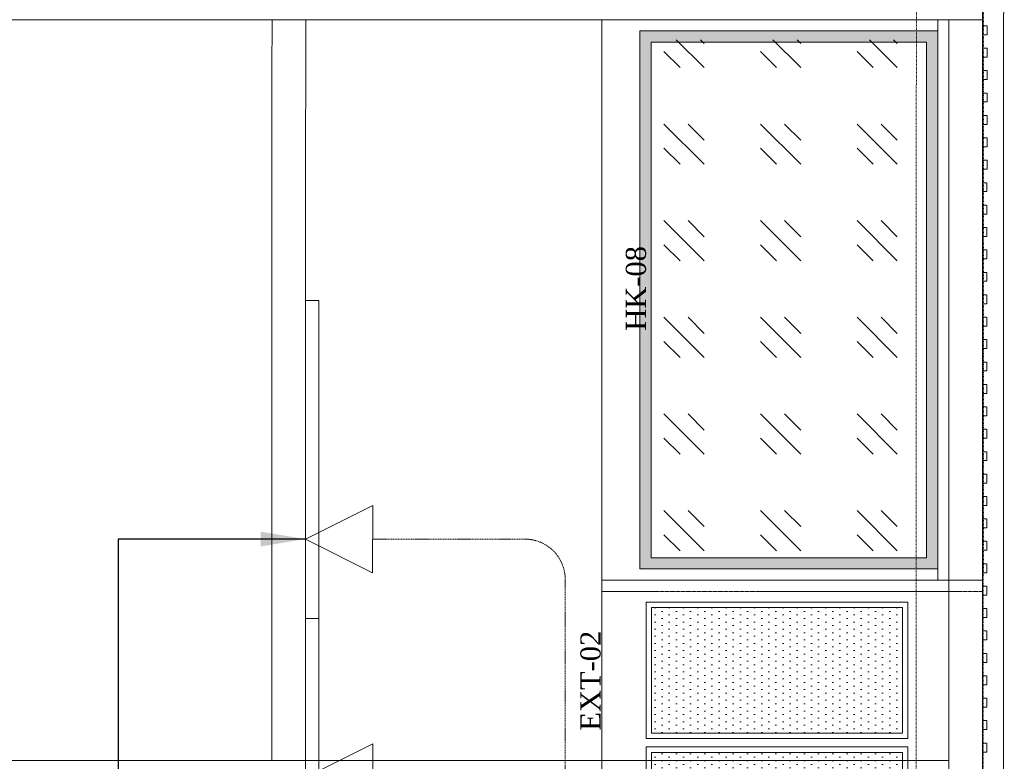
# Model space of a CAD drawing. Header units: millimetres. Extents: x -383850 to 34875, y -8774 to 6984.
# Tile 5 of 6: x 30948 to 33146, y 1801 to 3455. Entities that reach past the tile are written whole.
import ezdxf

# ---------------------------------------------------------------- set-up
doc = ezdxf.new("R2010")
doc.units = ezdxf.units.MM
doc.header["$MEASUREMENT"] = 0
for name, pattern in [('FP & RCP XERF$0$( Hidden )', [0.375, 0.25, -0.125]), ('FP & RCP XERF$0$DASHED2', [9.525, 6.35, -3.175]), ('FP & RCP XERF$0$HIDDEN', [0.375, 0.25, -0.125]), ('FP & RCP XERF$0$LEVEL-F-OVERALL LAYOUT$0$Dash 1_5mm', [3, 1.5, -1.5]), ('HIDDENX2', [0.75, 0.5, -0.25])]:
    doc.linetypes.add(name, pattern=pattern)
doc.layers.get('0').update_dxf_attribs({"lineweight": 5})
for name, color, linetype, lineweight, true_color in [('FP & RCP XERF$0$A-BULKHEAD', 9, 'FP & RCP XERF$0$HIDDEN', 0, 0x808080), ('FP & RCP XERF$0$A-COUNTER', 9, 'Continuous', 0, 0x808080), ('FP & RCP XERF$0$A-DD', 9, 'Continuous', 0, 0x808080), ('FP & RCP XERF$0$A-Digital Display', 9, 'Continuous', 0, 0x808080), ('FP & RCP XERF$0$A-EQUIPMENTSS', 9, 'Continuous', 0, 0x808080), ('FP & RCP XERF$0$BA-DEMOLISTION WALL', 9, 'Continuous', 0, 0x808080), ('FP & RCP XERF$0$CKD - Kit Text', 9, 'Continuous', 0, 0x808080), ('FP & RCP XERF$0$CKD Equipments', 9, 'Continuous', 0, 0x808080), ('FP & RCP XERF$0$EXISTING', 9, 'Continuous', 0, 0x808080), ('FP & RCP XERF$0$KIT EQUIPMENT', 9, 'Continuous', 0, 0x808080), ('FP & RCP XERF$0$New1-furn', 9, 'Continuous', 0, 0x808080), ('M-MEP-ELIT-CABLE', 7, 'HIDDENX2', 20, 0x960000), ('M-MEP-ELIT-DEVICES', 5, 'Continuous', 20, 0x0000ff)]:
    doc.layers.add(name, color=color, linetype=linetype, lineweight=lineweight, true_color=true_color)
doc.layers.add('M-MEP-ELCT-TEXT', color=7, linetype='Continuous', lineweight=20)
doc.styles.add('FP & RCP XERF$0$style12', font='BOOKOSI.TTF')
doc.styles.add('Oswald Light', font='txt')
doc.dimstyles.new('MDS-50', dxfattribs={"dimtxt": 100, "dimasz": 100, "dimexe": 50, "dimexo": 50, "dimgap": 25, "dimtad": 1, "dimdec": 0, "dimtxsty": 'Oswald Light', "dimcen": 0, "dimdle": 1.5875, "dimazin": 0, "dimtfac": 1, "dimtdec": 0, "dimtix": 1, "dimtmove": 0, "dimatfit": 0, "dimfxl": 1, "dimfrac": 2, "dimtolj": 1, "dimarcsym": 0})
pattern_1 = [(0, (-1019984.779, -168960.328), (7.9375, 15.875), [0, -15.875])]

# ---------------------------------------------------------------- blocks, each defined once
blk = doc.blocks.new('FP & RCP XERF$0$G$CE511F83F')
at = {"lineweight": -2}
h = blk.add_hatch(dxfattribs=at)
h.set_pattern_fill('DOTS', color=0, scale=10)
h.set_pattern_definition(pattern_1)
h.paths.add_polyline_path([(12, 572), (12, 12), (292, 12), (292, 572)])
at = {"layer": 'FP & RCP XERF$0$KIT EQUIPMENT', "color": 0, "lineweight": -2}
blk.add_lwpolyline([(0, 584), (0, 0), (304, 0), (304, 584), (0, 584)], dxfattribs=at)
blk.add_lwpolyline([(12, 572), (12, 12), (292, 12), (292, 572)], close=True, dxfattribs=at)
blk = doc.blocks.new('FP & RCP XERF$0$G$C099D6DAD')
at = {"lineweight": -2}
h = blk.add_hatch(dxfattribs=at)
h.set_pattern_fill('DOTS', color=0, scale=10)
h.set_pattern_definition(pattern_1)
h.paths.add_polyline_path([(12, 572), (12, 12), (292, 12), (292, 572)])
at = {"layer": 'FP & RCP XERF$0$KIT EQUIPMENT', "color": 0, "lineweight": -2}
blk.add_lwpolyline([(0, 584), (0, 0), (304, 0), (304, 584), (0, 584)], dxfattribs=at)
blk.add_lwpolyline([(12, 572), (12, 12), (292, 12), (292, 572)], close=True, dxfattribs=at)
blk = doc.blocks.new('FP & RCP XERF$0$HHH')
at = {"layer": 'FP & RCP XERF$0$BA-DEMOLISTION WALL', "lineweight": -2, "ltscale": 1000}
h = blk.add_hatch(dxfattribs=at)
h.set_pattern_fill('GOST_GLASS', color=0, scale=25.4, angle=90)
h.set_pattern_definition([(315, (3928236.88, 2573155.97), (-3e-13, -215.526147), [127, -177.8]), (315, (3928236.88, 2573102.09), (-3e-13, -215.526147), [50.8, -254]), (315, (3928290.76, 2573155.97), (-3e-13, -215.526147), [50.8, -254])])
h.paths.add_polyline_path([(2139795.3, 124582.5), (2139795.3, 125737.9), (2139180.3, 125737.9), (2139180.3, 124582.5)])
at = {"layer": 'FP & RCP XERF$0$CKD Equipments', "lineweight": -2}
h = blk.add_hatch(color=0, dxfattribs=at)
h.dxf.hatch_style = 1
h.paths.add_polyline_path([(2139820.3, 124557.5), (2139820.3, 125757.5), (2139155.3, 125757.5), (2139155.3, 124557.5)])
h.paths.add_polyline_path([(2139795.3, 124582.5), (2139795.3, 125732.5), (2139180.3, 125732.5), (2139180.3, 124582.5)], flags=16)
at = {"layer": 'FP & RCP XERF$0$CKD Equipments', "color": 0, "lineweight": -2}
blk.add_lwpolyline([(2139820.3, 124557.5), (2139820.3, 125757.5), (2139155.3, 125757.5), (2139155.3, 124557.5), (2139820.3, 124557.5)], dxfattribs=at)
blk.add_lwpolyline([(2139795.3, 124582.5), (2139795.3, 125732.5), (2139180.3, 125732.5), (2139180.3, 124582.5)], close=True, dxfattribs=at)
blk = doc.blocks.new('FP & RCP XERF$0$HH')
at = {"layer": 'FP & RCP XERF$0$A-Digital Display', "color": 0, "linetype": 'FP & RCP XERF$0$HIDDEN', "lineweight": 0, "ltscale": 3}
for points in [[(2140598.2, 124244.2), (2140598.2, 124953.2), (2140628.2, 124953.2), (2140628.2, 124244.2)], [(2140598.2, 123535.2), (2140598.2, 124244.2), (2140628.2, 124244.2), (2140628.2, 123535.2)], [(2140598.2, 122826.2), (2140598.2, 123535.2), (2140628.2, 123535.2), (2140628.2, 122826.2)]]:
    blk.add_lwpolyline(points, close=True, dxfattribs=at)
blk = doc.blocks.new('FP & RCP XERF')
at = {"layer": 'FP & RCP XERF$0$A-BULKHEAD', "linetype": 'FP & RCP XERF$0$( Hidden )', "ltscale": 5}
for p, q in [((1511.2, 1802.4), (1511.6, 3455)), ((1586.2, 1802.4), (1586.8, 3455)), ((75, 1802.5), (1586.3, 1802.5)), ((1586.2, 1802.4), (3022.4, 1802.4)), ((3107.3, 1802.5), (3107.3, 1802.5))]:
    blk.add_line(p, q, dxfattribs=at)
at = {"layer": 'FP & RCP XERF$0$A-BULKHEAD', "ltscale": 5}
for p, q in [((3097.5, 3441.5), (3107.5, 3441.5)), ((3097.5, 3421.5), (3097.5, 3441.5)), ((3107.5, 3441.5), (3107.5, 3421.5)), ((3107.5, 3421.5), (3097.5, 3421.5)), ((3097.5, 3391.5), (3107.5, 3391.5)), ((3097.5, 3371.5), (3097.5, 3391.5)), ((3107.5, 3391.5), (3107.5, 3371.5)), ((3107.5, 3371.5), (3097.5, 3371.5)), ((3097.5, 3341.5), (3107.5, 3341.5)), ((3097.5, 3321.5), (3097.5, 3341.5)), ((3107.5, 3341.5), (3107.5, 3321.5)), ((3107.5, 3321.5), (3097.5, 3321.5)), ((3097.5, 3291.5), (3107.5, 3291.5)), ((3097.5, 3271.5), (3097.5, 3291.5)), ((3107.5, 3291.5), (3107.5, 3271.5)), ((3107.5, 3271.5), (3097.5, 3271.5)), ((3097.5, 3241.5), (3107.5, 3241.5)), ((3097.5, 3221.5), (3097.5, 3241.5)), ((3107.5, 3241.5), (3107.5, 3221.5)), ((3107.5, 3221.5), (3097.5, 3221.5)), ((3097.5, 3191.5), (3107.5, 3191.5)), ((3097.5, 3171.5), (3097.5, 3191.5)), ((3107.5, 3191.5), (3107.5, 3171.5)), ((3107.5, 3171.5), (3097.5, 3171.5)), ((3097.5, 3141.5), (3107.5, 3141.5)), ((3097.5, 3121.5), (3097.5, 3141.5)), ((3107.5, 3121.5), (3097.5, 3121.5)), ((3107.5, 3141.5), (3107.5, 3121.5)), ((3097.3, 3091.5), (3107.3, 3091.5)), ((3097.3, 3071.5), (3097.3, 3091.5)), ((3107.3, 3091.5), (3107.3, 3071.5)), ((3107.3, 3071.5), (3097.3, 3071.5)), ((3097.3, 3041.5), (3107.3, 3041.5)), ((3097.3, 3021.5), (3097.3, 3041.5)), ((3107.3, 3041.5), (3107.3, 3021.5)), ((3107.3, 3021.5), (3097.3, 3021.5)), ((3097.3, 2991.5), (3107.3, 2991.5)), ((3097.3, 2971.5), (3097.3, 2991.5)), ((3107.3, 2991.5), (3107.3, 2971.5)), ((3107.3, 2971.5), (3097.3, 2971.5)), ((3097.3, 2941.5), (3107.3, 2941.5)), ((3097.3, 2921.5), (3097.3, 2941.5)), ((3107.3, 2941.5), (3107.3, 2921.5)), ((3107.3, 2921.5), (3097.3, 2921.5)), ((3097.3, 2891.5), (3107.3, 2891.5)), ((3097.3, 2871.5), (3097.3, 2891.5)), ((3107.3, 2891.5), (3107.3, 2871.5)), ((3107.3, 2871.5), (3097.3, 2871.5)), ((3097.3, 2841.5), (3107.3, 2841.5)), ((3097.3, 2821.5), (3097.3, 2841.5)), ((3107.3, 2841.5), (3107.3, 2821.5)), ((3107.3, 2821.5), (3097.3, 2821.5)), ((3097.3, 2791.5), (3107.3, 2791.5)), ((3097.3, 2771.5), (3097.3, 2791.5)), ((3107.3, 2791.5), (3107.3, 2771.5)), ((3107.3, 2771.5), (3097.3, 2771.5)), ((3097.3, 2741.5), (3107.3, 2741.5)), ((3097.3, 2721.5), (3097.3, 2741.5)), ((3107.3, 2741.5), (3107.3, 2721.5)), ((3107.3, 2721.5), (3097.3, 2721.5)), ((3097.3, 2691.5), (3107.3, 2691.5)), ((3097.3, 2671.5), (3097.3, 2691.5)), ((3107.3, 2691.5), (3107.3, 2671.5)), ((3107.3, 2671.5), (3097.3, 2671.5)), ((3097.3, 2641.5), (3107.3, 2641.5)), ((3097.3, 2621.5), (3097.3, 2641.5)), ((3107.3, 2641.5), (3107.3, 2621.5)), ((3107.3, 2621.5), (3097.3, 2621.5)), ((3097.3, 2591.5), (3107.3, 2591.5)), ((3097.3, 2571.5), (3097.3, 2591.5)), ((3107.3, 2571.5), (3097.3, 2571.5)), ((3107.3, 2591.5), (3107.3, 2571.5)), ((3097.3, 2541.5), (3107.3, 2541.5)), ((3097.3, 2521.5), (3097.3, 2541.5)), ((3107.3, 2541.5), (3107.3, 2521.5)), ((3107.3, 2521.5), (3097.3, 2521.5)), ((3097.3, 2491.5), (3107.3, 2491.5)), ((3097.3, 2471.6), (3097.3, 2491.5)), ((3107.3, 2491.5), (3107.3, 2471.5)), ((3107.3, 2471.5), (3097.3, 2471.6)), ((3097.4, 2441.6), (3107.4, 2441.6)), ((3097.4, 2421.6), (3097.4, 2441.6)), ((3107.4, 2441.6), (3107.4, 2421.6)), ((3107.4, 2421.6), (3097.4, 2421.6)), ((3097.3, 2391.6), (3107.3, 2391.6)), ((3097.3, 2371.6), (3097.3, 2391.6)), ((3107.3, 2391.6), (3107.3, 2371.6)), ((3107.3, 2371.6), (3097.3, 2371.6)), ((3097.3, 2341.6), (3107.3, 2341.6)), ((3097.3, 2321.6), (3097.3, 2341.6)), ((3107.3, 2341.6), (3107.3, 2321.6)), ((3107.3, 2321.6), (3097.3, 2321.6)), ((3097.4, 2291.6), (3107.4, 2291.6)), ((3097.4, 2271.6), (3097.4, 2291.6)), ((3107.4, 2291.6), (3107.4, 2271.6)), ((3107.4, 2271.6), (3097.4, 2271.6)), ((3097.4, 2241.6), (3107.4, 2241.6)), ((3097.4, 2221.6), (3097.4, 2241.6)), ((3107.4, 2241.6), (3107.4, 2221.6)), ((3107.4, 2221.6), (3097.4, 2221.6)), ((3097.4, 2191.6), (3107.4, 2191.6)), ((3097.4, 2171.6), (3097.4, 2191.6)), ((3107.4, 2191.6), (3107.4, 2171.6)), ((3107.4, 2171.6), (3097.4, 2171.6)), ((3097.4, 2141.6), (3107.4, 2141.6)), ((3097.4, 2121.6), (3097.4, 2141.6)), ((3107.4, 2141.6), (3107.4, 2121.6)), ((3107.4, 2121.6), (3097.4, 2121.6)), ((3097.4, 2091.6), (3107.4, 2091.6)), ((3097.4, 2071.6), (3097.4, 2091.6)), ((3107.4, 2091.6), (3107.4, 2071.6)), ((3107.4, 2071.6), (3097.4, 2071.6)), ((3097.4, 2041.6), (3107.4, 2041.6)), ((3097.4, 2021.6), (3097.4, 2041.6)), ((3107.4, 2041.6), (3107.4, 2021.6)), ((3107.4, 2021.6), (3097.4, 2021.6)), ((3097.4, 1991.6), (3107.4, 1991.6)), ((3097.4, 1971.6), (3097.4, 1991.6)), ((3107.4, 1991.6), (3107.4, 1971.6)), ((3107.4, 1971.6), (3097.4, 1971.6)), ((3097.4, 1941.6), (3107.4, 1941.6)), ((3097.4, 1921.6), (3097.4, 1941.6)), ((3107.4, 1941.6), (3107.4, 1921.6)), ((3107.4, 1921.6), (3097.4, 1921.6)), ((3097.4, 1891.6), (3107.4, 1891.6)), ((3097.4, 1871.6), (3097.4, 1891.6)), ((3107.4, 1891.6), (3107.4, 1871.6)), ((3107.4, 1871.6), (3097.4, 1871.6)), ((3097.4, 1841.6), (3107.4, 1841.6)), ((3097.4, 1821.6), (3097.4, 1841.6)), ((3107.4, 1841.6), (3107.4, 1821.6)), ((3107.4, 1821.6), (3097.4, 1821.6))]:
    blk.add_line(p, q, dxfattribs=at)
at = {"layer": 'FP & RCP XERF$0$A-BULKHEAD', "linetype": 'FP & RCP XERF$0$( Hidden )', "ltscale": 5}
for points in [[(0, 0), (0, 3530), (3097.5, 3530), (3097.3, 0.2)], [(75, 75), (75, 3455), (3022.5, 3455), (3022.3, 75.2)]]:
    blk.add_lwpolyline(points, close=True, dxfattribs=at)
at = {"layer": 'FP & RCP XERF$0$A-COUNTER', "ltscale": 0.25}
for p, q in [((3097.5, 3554.9), (3097.5, 0.2)), ((3097.5, 3454.9), (0, 3454.4)), ((2247.5, 3454.9), (2247.5, 100.2)), ((2997.5, 3454.9), (2997.5, 2204.9))]:
    blk.add_line(p, q, dxfattribs=at)
at = {"layer": 'FP & RCP XERF$0$A-EQUIPMENTSS', "ltscale": 0.25}
blk.add_lwpolyline([(3097.5, 3454.9), (2997.5, 3454.9), (2997.5, 2204.9), (3097.5, 2204.9)], close=True, dxfattribs=at)
at = {"layer": 'FP & RCP XERF$0$A-EQUIPMENTSS', "linetype": 'FP & RCP XERF$0$DASHED2', "ltscale": 0.25}
for points in [[(2247.5, 2204.9), (3097.5, 2204.9)], [(2247.5, 2179.9), (3097.5, 2179.9)]]:
    blk.add_lwpolyline(points, dxfattribs=at)
at = {"layer": 'FP & RCP XERF$0$EXISTING', "ltscale": 0.25}
blk.add_lwpolyline([(-754, 6982.9), (3146, 6982.7), (3143.4, -44.8), (-754.4, -44.6)], close=True, dxfattribs=at)
at = {"layer": 'FP & RCP XERF$0$EXISTING', "linetype": 'FP & RCP XERF$0$LEVEL-F-OVERALL LAYOUT$0$Dash 1_5mm'}
blk.add_lwpolyline([(-706.8, 6914.1), (3101, 6913.9), (3098.4, 0.2), (-709.4, 0.4), (-709, 6914.1)], dxfattribs=at)
blk.add_lwpolyline([(-559, 6764.1), (2951, 6763.9), (2948.5, 150.2), (-559.4, 150.4)], close=True, dxfattribs=at)
at = {"layer": 'FP & RCP XERF$0$New1-furn', "ltscale": 0.25}
blk.add_line((2247.5, 2204.9), (3097.5, 2204.9), dxfattribs=at)
at = {"layer": 'FP & RCP XERF$0$A-DD'}
blk.add_blockref('FP & RCP XERF$0$HH', (-2139011.9, -122124.8), dxfattribs=at)
at = {"layer": 'FP & RCP XERF$0$A-EQUIPMENTSS'}
blk.add_blockref('FP & RCP XERF$0$HHH', (-2136822.8, -122327.6), dxfattribs=at)
at = {"layer": 'FP & RCP XERF$0$A-EQUIPMENTSS', "ltscale": 0.25, "rotation": 270}
for name, p in [('FP & RCP XERF$0$G$CE511F83F', (2346.5, 2155.9)), ('FP & RCP XERF$0$G$C099D6DAD', (2346.7, 1832.9))]:
    blk.add_blockref(name, p, dxfattribs=at)
at = {"layer": 'FP & RCP XERF$0$CKD - Kit Text', "char_height": 45, "width": 506.843, "attachment_point": 2, "rotation": 90, "style": 'FP & RCP XERF$0$style12'}
for s, insert in [('HK-08', (2301.3, 2855.7)), ('EXT-02', (2199.9, 1980.7))]:
    blk.add_mtext(s, dxfattribs=dict(at, insert=insert))
blk = doc.blocks.new('SDO-RJ45')
at = {"color": 0}
blk.add_lwpolyline([(-100, 200), (100, 200), (0, 0), (0, 0)], close=True, dxfattribs=at)

msp = doc.modelspace()

# ---------------------------------------------------------------- linework, layer by layer
at = {"layer": 'M-MEP-ELIT-CABLE', "ltscale": 5}
msp.add_lwpolyline([(32742.5, 492.2), (32256, 492.2, -0.414214), (32166, 582.2), (32166, 2206.5, 0.414214), (32076, 2296.5), (31736.3, 2296.5)], format="xyb", dxfattribs=at)

# ---------------------------------------------------------------- block references
msp.add_blockref('FP & RCP XERF', (30000, 0))
at = {"layer": 'M-MEP-ELIT-DEVICES', "xscale": 0.75, "yscale": 0.75, "zscale": 0.75, "rotation": 269.9583589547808}
for p in [(31586.3, 2296.6), (31586.3, 1764.9)]:
    msp.add_blockref('SDO-RJ45', p, dxfattribs=at)

# ---------------------------------------------------------------- leaders
at = {"layer": 'M-MEP-ELCT-TEXT'}
msp.add_leader([(31586.3, 2296.6), (31168.5, 2296.6), (31168.5, 1233.1)], dimstyle='MDS-50', override={"dimtad": 0}, dxfattribs=at)

doc.saveas('drawing.dxf')
